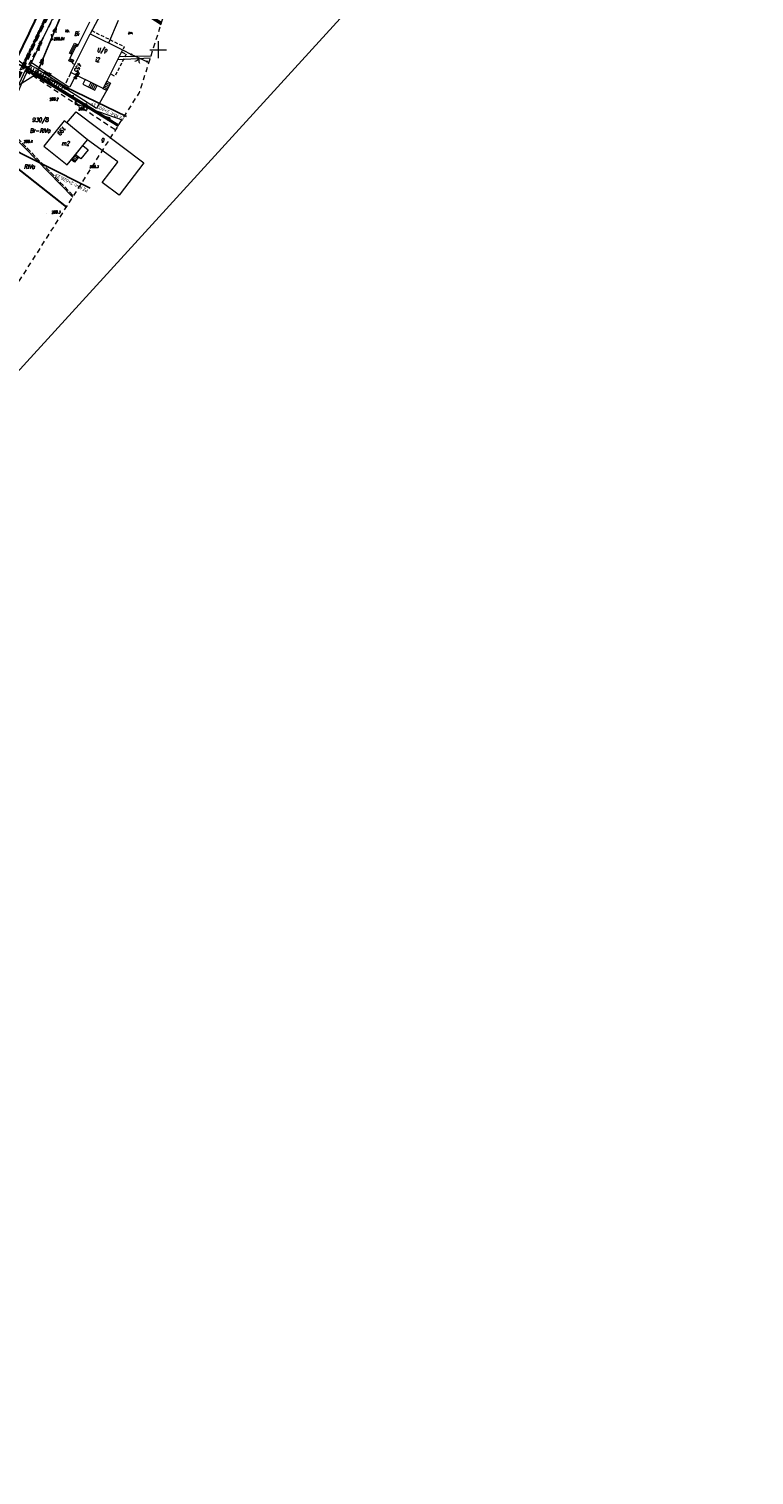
# Model space of a CAD drawing. Header units: metres. Extents: x -1 to 7476305, y 0 to 5497191.
# Tile 77 of 115: x 7475212 to 7475426, y 5496529 to 5496956. Entities that reach past the tile are written whole.
import ezdxf
from ezdxf.enums import TextEntityAlignment as Align

# ---------------------------------------------------------------- set-up
doc = ezdxf.new("R2010")
doc.units = ezdxf.units.M
for name, pattern in [('420-500', [1.5, 1, -0.5]), ('EGBK02-500', [2, 1.5, -0.5]), ('EGBO02-500', [2.5, 1.5, -1]), ('KTCR02-500', [1.5, 1, -0.5]), ('KTJZ01-500', [2, 1.5, -0.5]), ('slup-500', [1.75, -0.25, 0.5, -0.5, 0.5])]:
    doc.linetypes.add(name, pattern=pattern)
for name, color, linetype, lineweight, true_color in [('BUBZ01_1', 7, 'Continuous', 5, 0x0a0909), ('EGBB01', 7, 'Continuous', 5, 0x0a0909), ('EGBD03', 7, 'Continuous', 5, 0x0a0909), ('EGBD03_11', 7, 'Continuous', 5, 0x0a0909), ('EGBK02', 7, 'Continuous', 5, 0x0a0909), ('EGBO02', 7, 'Continuous', 5, 0x0a0909), ('KTCR02', 7, 'Continuous', 5, 0x0a0909), ('KTJZ01', 7, 'Continuous', 5, 0x0a0909), ('KTKR01', 7, 'Continuous', 5, 0x0a0909), ('KTOK01', 7, 'Continuous', 5, 0x0a0909), ('KTOK05_01', 7, 'Continuous', 5, 0x0a0909), ('KTOK05_02', 7, 'Continuous', 5, 0x0a0909), ('KTOK06', 7, 'Continuous', 5, 0x0a0909), ('RAMKA_DRUK', 7, 'Continuous', 5, 0x0a0909), ('RTPW01', 7, 'Continuous', 5, 0x0a0909), ('RTPW02', 7, 'Continuous', 5, 0x0a0909), ('suepnn', 7, 'Continuous', 5, 0x0a0909), ('SUPG_01', 7, 'Continuous', 5, 0x0a0909), ('SUPK_01', 7, 'Continuous', 5, 0x0a0909), ('SUPW_01', 7, 'Continuous', 5, 0x0a0909), ('SUSM01', 7, 'Continuous', 5, 0x0a0909), ('SUSM04_01_E', 7, 'Continuous', 5, 0x0a0909), ('sutp', 7, 'Continuous', 5, 0x0a0909), ('SUUS15_05_K', 7, 'Continuous', 5, 0x0a0909), ('SUXX_01_G', 7, 'Continuous', 5, 0x0a0909), ('SZOPO_905', 7, 'Continuous', 5, 0x0a0909), ('UEEPA_512', 7, 'Continuous', 5, 0x0a0909), ('Warstwa 1', 7, 'Continuous', 5, 0x0a0909)]:
    doc.layers.add(name, color=color, linetype=linetype, lineweight=lineweight, true_color=true_color)
for name, color, linetype in [('C-DROGI-SYTUACJA', 7, 'Continuous'), ('C-DROGI-SYTUACJA-ETYKIETY', 7, 'Continuous'), ('D_Granice pasa drogowego', 30, '420-500')]:
    doc.layers.add(name, color=color, linetype=linetype)
doc.styles.add('! rom po 1.8mm', font='calibri.ttf', dxfattribs={"height": 0.9})
doc.styles.add('KAMIL', font='calibri.ttf', dxfattribs={"height": 0.75})
doc.styles.add('Style-ITALIC_1250', font='ITALIC_1250.shx')
doc.linetypes.add('KTOK01-500', pattern='A,1.75,[13,dgnlstyle-rozp_2015.shx,S=0.002778,R=0,X=0,Y=0],1.75', length=3.5)
doc.linetypes.add('KTOK05_01-500', pattern='A,3.75,[13,dgnlstyle-rozp_2015.shx,S=0.002778,R=0,X=0,Y=0],3.75', length=7.5)
doc.dimstyles.new('! 500', dxfattribs={"dimscale": 5, "dimtxt": 0.9, "dimasz": 0.18, "dimexe": 0.08, "dimexo": 0.04, "dimgap": 0.07, "dimtad": 1, "dimzin": 1, "dimtxsty": '! rom po 1.8mm', "dimcen": 0.09, "dimclrd": 256, "dimclre": 256, "dimclrt": 256, "dimazin": 1, "dimtfac": 1, "dimtix": 1, "dimtmove": 1, "dimatfit": 1, "dimfxl": 0.2, "dimlwd": -1, "dimlwe": -1, "dimarcsym": 0})

# ---------------------------------------------------------------- blocks, each defined once
blk = doc.blocks.new('SUUS15_05_K')
at = {"layer": 'SUUS15_05_K', "linetype": 'Continuous', "lineweight": 13, "true_color": 0x7a7a7a}
h = blk.add_hatch(color=8, dxfattribs=at)
edge = h.paths.add_edge_path()
edge.add_arc((0, 0), 0.25, 0, 360)
at = {"layer": 'SUUS15_05_K', "color": 36, "linetype": 'Continuous', "lineweight": 13, "true_color": 0x803300}
blk.add_circle((0, 0), 0.25, dxfattribs=at)
blk = doc.blocks.new('905')
at = {"layer": 'SZOPO_905', "color": 18, "linetype": 'Continuous', "lineweight": 13, "true_color": 0x0a0909}
for centre, start, end in [((-1.5, 0), 0, 60), ((1.5, 0), 120, 180)]:
    blk.add_arc(centre, 1.5, start, end, dxfattribs=at)
blk = doc.blocks.new('510')
at = {"layer": 'SUSM04_01_E', "linetype": 'Continuous', "lineweight": 13, "true_color": 0x7a7a7a}
h = blk.add_hatch(color=8, dxfattribs=at)
edge = h.paths.add_edge_path()
edge.add_arc((0, 0), 0.25, 0, 360)
at = {"layer": 'SUSM04_01_E', "color": 18, "linetype": 'Continuous', "lineweight": 13, "true_color": 0x0a0909}
blk.add_circle((0, 0), 0.25, dxfattribs=at)
blk = doc.blocks.new('SUSM01')
at = {"layer": 'SUSM01', "color": 18, "linetype": 'Continuous', "lineweight": 13, "true_color": 0x0a0909}
for p, q in [((-0.54, 0.55), (-0.9, 0.9)), ((0.52, 0.55), (0.87, 0.9)), ((-0.9, -0.87), (-0.54, -0.52)), ((0.87, -0.87), (0.52, -0.52))]:
    blk.add_line(p, q, dxfattribs=at)
blk = doc.blocks.new('RTPW01')
at = {"layer": 'RTPW01', "linetype": 'Continuous', "lineweight": 13, "true_color": 0x0a0909}
h = blk.add_hatch(color=18, dxfattribs=at)
edge = h.paths.add_edge_path()
edge.add_arc((0, 0), 0.045, 0, 360)
blk = doc.blocks.new('RTPW02')
at = {"layer": 'RTPW02', "linetype": 'Continuous', "lineweight": 13, "true_color": 0x0a0909}
h = blk.add_hatch(color=18, dxfattribs=at)
edge = h.paths.add_edge_path()
edge.add_arc((0, 0), 0.045, 0, 360)
blk = doc.blocks.new('SUXX_01')
at = {"layer": 'SUXX_01_G', "color": 52, "linetype": 'Continuous', "lineweight": 13, "true_color": 0xbebf00}
blk.add_line((0, -0.25), (0, 0.25), dxfattribs=at)
blk = doc.blocks.new('MDCP_klauzula')
at = {"layer": 'KTOK05_01', "linetype": 'Continuous', "lineweight": 18}
h = blk.add_hatch(color=252, dxfattribs=at)
edge = h.paths.add_edge_path()
edge.add_arc((7475242.09, 5496948.57), 0.175, 0, 360)
h = blk.add_hatch(color=252, dxfattribs=at)
edge = h.paths.add_edge_path()
edge.add_arc((7475246.64, 5496946.5), 0.175, 0, 360)
at = {"layer": 'BUBZ01_1', "color": 252, "linetype": 'Continuous', "lineweight": 18}
for p, q in [((7475211.88, 5496944.51), (7475211.93, 5496944.77)), ((7475212.3, 5496943.24), (7475212.62, 5496944.95)), ((7475212.96, 5496943.8), (7475213.39, 5496944.5)), ((7475213.23, 5496942.67), (7475214.09, 5496944.06)), ((7475214.36, 5496942.93), (7475214.79, 5496943.63)), ((7475214.63, 5496941.8), (7475215.5, 5496943.19)), ((7475215.77, 5496942.06), (7475216.2, 5496942.76)), ((7475216.04, 5496940.94), (7475216.9, 5496942.32)), ((7475217.17, 5496941.19), (7475217.6, 5496941.89)), ((7475217.44, 5496940.07), (7475218.3, 5496941.45)), ((7475218.57, 5496940.33), (7475219, 5496941.02)), ((7475218.84, 5496939.2), (7475219.7, 5496940.58)), ((7475219.95, 5496939.56), (7475220.34, 5496940.19)), ((7475220.34, 5496938.77), (7475220.97, 5496939.79)), ((7475221.25, 5496939.06), (7475221.49, 5496939.49)), ((7475221.55, 5496938.53), (7475221.94, 5496939.23)), ((7475222.1, 5496938.75), (7475222.27, 5496939.05)), ((7475222.17, 5496938.41), (7475222.58, 5496938.75)), ((7475222.59, 5496938.47), (7475222.72, 5496938.58)), ((7475222.63, 5496938.32), (7475222.82, 5496938.47)), ((7475222.79, 5496938.36), (7475222.86, 5496938.41)), ((7475222.82, 5496938.28), (7475222.91, 5496938.36))]:
    blk.add_line(p, q, dxfattribs=at)
at = {"layer": 'EGBB01', "color": 252, "linetype": 'Continuous', "lineweight": 18}
blk.add_line((7475223.02, 5496928.36), (7475225.79, 5496931.68), dxfattribs=at)
at = {"layer": 'EGBB01', "color": 252, "linetype": 'Continuous', "lineweight": 18, "flags": 128}
blk.add_lwpolyline([(7475229.89, 5496954.71), (7475239.45, 5496949.95), (7475233.76, 5496938.51), (7475224.2, 5496943.28), (7475229.89, 5496954.71)], close=True, dxfattribs=at)
for points in [[(7475223.02, 5496928.36), (7475222.24, 5496928.99), (7475216.22, 5496921.54), (7475223.14, 5496915.95), (7475229.16, 5496923.4), (7475223.02, 5496928.36)], [(7475225.79, 5496931.68), (7475245.72, 5496916.59), (7475238.48, 5496907.03), (7475233.49, 5496910.81), (7475237.97, 5496916.73), (7475238.11, 5496916.9), (7475229.16, 5496923.4)]]:
    blk.add_lwpolyline(points, dxfattribs=at)
at = {"layer": 'EGBD03', "color": 96, "linetype": 'Continuous', "lineweight": 30}
blk.add_line((7475211.46, 5496943.74), (7475238.18, 5496927.47), dxfattribs=at)
at = {"layer": 'EGBD03', "color": 96, "linetype": 'Continuous', "lineweight": 30, "flags": 128}
for points in [[(7475209.98, 5496944.68), (7475224.23, 5496974.66), (7475226.2, 5496973.55), (7475250.87, 5496957.58)], [(7475183.51, 5496889.9), (7475193.78, 5496901.57), (7475201.72, 5496920.15), (7475222.89, 5496903.5)]]:
    blk.add_lwpolyline(points, dxfattribs=at)
at = {"layer": 'EGBK02', "color": 252, "linetype": 'EGBK02-500', "lineweight": 18}
blk.add_line((7475202.9, 5496929.59), (7475225, 5496906.8), dxfattribs=at)
at = {"layer": 'EGBO02', "color": 252, "linetype": 'EGBO02-500', "lineweight": 18}
blk.add_line((7475210.85, 5496943.74), (7475237.45, 5496926.33), dxfattribs=at)
at = {"layer": 'EGBO02', "color": 252, "linetype": 'EGBO02-500', "lineweight": 18, "flags": 128}
blk.add_lwpolyline([(7474841.22, 5496643), (7474887.13, 5496580.23), (7474952.72, 5496636.53), (7475011.49, 5496696.7), (7475042.45, 5496728.27), (7475075.82, 5496754.64), (7475151.98, 5496814.31), (7475207.79, 5496879.8), (7475244.47, 5496937.34), (7475261.93, 5496992.56), (7475290.27, 5497036.6), (7475361.87, 5497109.05), (7475312.93, 5497156.38), (7475281.54, 5497123.71), (7475238.61, 5497076.13), (7475203.1, 5497029.31), (7475176.13, 5496968.87), (7475152.28, 5496929.36), (7475127.02, 5496890.88), (7475061.02, 5496837.94), (7474956.29, 5496739.91), (7474841.22, 5496643)], close=True, dxfattribs=at)
blk.add_lwpolyline([(7475310.72, 5497088.79), (7475293.37, 5497073.57), (7475280.89, 5497061.64), (7475269.09, 5497050.15), (7475260.66, 5497040.74), (7475252.67, 5497026.7), (7475247.49, 5497016.34), (7475242.53, 5497005.7), (7475231.8, 5496984.16), (7475223.06, 5496966.84), (7475208.82, 5496940.06), (7475188.31, 5496901.26), (7475181.32, 5496888.39), (7475171.58, 5496875.58), (7475162.42, 5496863.4)], dxfattribs=at)
at = {"layer": 'KTCR02', "color": 252, "linetype": 'KTCR02-500', "lineweight": 18}
blk.add_line((7475223.88, 5496974.65), (7475209.14, 5496943.97), dxfattribs=at)
at = {"layer": 'KTCR02', "color": 252, "linetype": 'KTCR02-500', "lineweight": 18, "flags": 128}
for points in [[(7475230.38, 5496955.65), (7475239.97, 5496950.88), (7475239.49, 5496949.92)], [(7475239.21, 5496949.37), (7475240.53, 5496948.71), (7475237.22, 5496942.12), (7475235.9, 5496942.78)]]:
    blk.add_lwpolyline(points, dxfattribs=at)
at = {"layer": 'KTJZ01', "color": 252, "linetype": 'KTJZ01-500', "lineweight": 18}
blk.add_line((7475224.2, 5496943.28), (7475222.31, 5496939.23), dxfattribs=at)
at = {"layer": 'KTKR01', "color": 252, "linetype": 'Continuous', "lineweight": 18, "flags": 128}
for points in [[(7475208.4, 5496947.52), (7475211.88, 5496954.75), (7475212.28, 5496955.66), (7475218.78, 5496969.22)], [(7475222.21, 5496939.27), (7475213.89, 5496944.57), (7475212.47, 5496945.36), (7475209.14, 5496943.97)], [(7475234.8, 5496938.07), (7475231.81, 5496932.66), (7475223, 5496938.29), (7475222.21, 5496939.27)]]:
    blk.add_lwpolyline(points, dxfattribs=at)
at = {"layer": 'KTOK01', "color": 252, "linetype": 'KTOK01-500', "lineweight": 18}
blk.add_line((7475213.94, 5496953.7), (7475220.8, 5496968.11), dxfattribs=at)
at = {"layer": 'KTOK05_01', "color": 252, "linetype": 'Continuous', "lineweight": 18}
blk.add_line((7475242.09, 5496948.57), (7475246.64, 5496946.5), dxfattribs=at)
at = {"layer": 'KTOK05_01', "color": 252, "linetype": 'KTOK05_01-500', "lineweight": 18}
for p, q in [((7475246.64, 5496946.5), (7475247.27, 5496946.21)), ((7475203.5, 5496928.28), (7475224.79, 5496906.48))]:
    blk.add_line(p, q, dxfattribs=at)
at = {"layer": 'KTOK05_01', "color": 252, "linetype": 'KTOK05_01-500', "lineweight": 18, "flags": 128}
for points in [[(7475251, 5496958), (7475236.49, 5496967.05), (7475229.89, 5496954.71)], [(7475205.72, 5496932.91), (7475210.89, 5496944.11), (7475221.33, 5496937.78), (7475238.2, 5496927.5)]]:
    blk.add_lwpolyline(points, dxfattribs=at)
at = {"layer": 'KTOK05_01', "color": 252, "linetype": 'Continuous', "lineweight": 18}
for centre in [(7475242.09, 5496948.57), (7475246.64, 5496946.5)]:
    blk.add_circle(centre, 0.175, dxfattribs=at)
at = {"layer": 'KTOK05_02', "color": 252, "linetype": 'Continuous', "lineweight": 18}
blk.add_line((7475239.45, 5496949.95), (7475242.09, 5496948.57), dxfattribs=at)
at = {"layer": 'KTOK06', "color": 252, "linetype": 'Continuous', "lineweight": 18}
for p, q in [((7475229.74, 5496958.17), (7475226.12, 5496950.85)), ((7475225.71, 5496951.06), (7475223.92, 5496947.44)), ((7475226.12, 5496950.85), (7475225.71, 5496951.06)), ((7475224.84, 5496946.54), (7475223.74, 5496947.08)), ((7475230.1, 5496940.32), (7475229.41, 5496938.95)), ((7475230.57, 5496940.09), (7475229.88, 5496938.71)), ((7475231.03, 5496939.85), (7475230.34, 5496938.48)), ((7475231.5, 5496939.62), (7475230.81, 5496938.25)), ((7475233.97, 5496938.93), (7475235.04, 5496938.39)), ((7475234.19, 5496939.37), (7475235.26, 5496938.83)), ((7475234.41, 5496939.81), (7475235.48, 5496939.27)), ((7475234.63, 5496940.25), (7475235.7, 5496939.71)), ((7475224.69, 5496917.88), (7475225.62, 5496917.13)), ((7475224.99, 5496918.24), (7475225.91, 5496917.49)), ((7475225.28, 5496918.61), (7475226.21, 5496917.86))]:
    blk.add_line(p, q, dxfattribs=at)
at = {"layer": 'KTOK06', "color": 252, "linetype": 'Continuous', "lineweight": 18, "flags": 128}
for points in [[(7475225.71, 5496951.06), (7475224.49, 5496948.59), (7475223.79, 5496948.94), (7475225.29, 5496951.98), (7475226.41, 5496951.43)], [(7475224.66, 5496948.93), (7475224.29, 5496949.11), (7475225.46, 5496951.48), (7475226.24, 5496951.1)], [(7475224.67, 5496946.18), (7475224.6, 5496946.05), (7475225.41, 5496945.65)]]:
    blk.add_lwpolyline(points, dxfattribs=at)
for points in [[(7475224.67, 5496946.18), (7475223.57, 5496946.72), (7475223.92, 5496947.44), (7475225.02, 5496946.89), (7475224.67, 5496946.18)], [(7475228.39, 5496941.17), (7475227.7, 5496939.8), (7475231.28, 5496938.01), (7475231.96, 5496939.38), (7475228.39, 5496941.17)], [(7475234.85, 5496940.68), (7475235.92, 5496940.15), (7475234.82, 5496937.95), (7475233.75, 5496938.49), (7475234.85, 5496940.68)], [(7475225.58, 5496918.97), (7475226.51, 5496918.22), (7475225.32, 5496916.76), (7475224.39, 5496917.51), (7475225.58, 5496918.97)], [(7475227.79, 5496921.71), (7475229.34, 5496920.45), (7475227.13, 5496917.72), (7475225.58, 5496918.98), (7475227.79, 5496921.71)]]:
    blk.add_lwpolyline(points, close=True, dxfattribs=at)
at = {"layer": 'RAMKA_DRUK', "color": 252, "linetype": 'Continuous', "lineweight": 18, "flags": 128}
blk.add_lwpolyline([(7475318.82, 5497191.06), (7474803.96, 5496626.71), (7474911.08, 5496528.99), (7475425.94, 5497093.33)], dxfattribs=at)
at = {"layer": 'suepnn', "color": 1, "linetype": 'Continuous', "lineweight": 13, "true_color": 0xfa0000}
for q in [(7475186.33, 5496963.5), (7475175.26, 5496918.64), (7475238.35, 5496927.75)]:
    blk.add_line((7475214.09, 5496942.73), q, dxfattribs=at)
at = {"layer": 'suepnn', "color": 1, "linetype": 'Continuous', "lineweight": 13, "true_color": 0xfa0000, "flags": 128}
for points in [[(7475243.96, 5497013.85), (7475226.68, 5496972.76), (7475214.09, 5496942.73)], [(7475218.85, 5496955.37), (7475219.89, 5496956.56), (7475219.77, 5496954.99)], [(7475214.98, 5496946.15), (7475216.02, 5496947.34), (7475215.91, 5496945.77)], [(7475217.37, 5496941.29), (7475218.39, 5496940.08), (7475216.85, 5496940.44)], [(7475235.11, 5496929.16), (7475234.1, 5496930.38), (7475235.64, 5496930.01)]]:
    blk.add_lwpolyline(points, dxfattribs=at)
at = {"layer": 'SUPG_01', "color": 52, "linetype": 'Continuous', "lineweight": 13, "true_color": 0xbebf00, "flags": 128}
for points in [[(7475219.99, 5496961.64), (7475214.72, 5496950.86), (7475209.61, 5496940.02), (7475205.06, 5496928.91), (7475199.54, 5496918.26), (7475199.04, 5496917.21), (7475193.42, 5496906.61), (7475187.57, 5496896.13), (7475187.32, 5496895.83), (7475187.01, 5496895.53), (7475180.2, 5496889.69), (7475179.89, 5496889.45), (7475179.67, 5496889.14), (7475177.1, 5496885.74), (7475170.43, 5496876.96), (7475169.85, 5496876.17), (7475164.13, 5496868.44), (7475162.71, 5496866.53), (7475155.21, 5496857.16), (7475147.48, 5496847.99), (7475139.24, 5496839.26), (7475130.46, 5496831.08), (7475122.42, 5496824.12)], [(7475225.9, 5496942.45), (7475225.31, 5496941.72), (7475223.95, 5496939.06), (7475223.63, 5496938.95), (7475212.57, 5496946.1)]]:
    blk.add_lwpolyline(points, dxfattribs=at)
at = {"layer": 'SUPK_01', "color": 36, "linetype": 'Continuous', "lineweight": 13, "true_color": 0x803300}
for p, q in [((7475247.69, 5496947.53), (7475238.04, 5496947.04)), ((7475225.79, 5496933.99), (7475239.34, 5496929.29))]:
    blk.add_line(p, q, dxfattribs=at)
at = {"layer": 'SUPK_01', "color": 36, "linetype": 'Continuous', "lineweight": 13, "true_color": 0x803300, "flags": 128}
blk.add_lwpolyline([(7475238.52, 5496947.96), (7475247.91, 5496948.21)], dxfattribs=at)
at = {"layer": 'SUPW_01', "color": 252, "linetype": 'Continuous', "lineweight": 18}
blk.add_line((7475235.4, 5496952.02), (7475238.26, 5496958.74), dxfattribs=at)
at = {"layer": 'sutp', "color": 30, "linetype": 'Continuous', "lineweight": 13, "true_color": 0xff9100}
for p, q in [((7475218.2, 5496952.66), (7475218.96, 5496953.32)), ((7475218.58, 5496953.59), (7475218.51, 5496954.59)), ((7475216.02, 5496947.4), (7475215.27, 5496946.74)), ((7475215.64, 5496946.47), (7475215.71, 5496945.48)), ((7475217.5, 5496940.63), (7475216.5, 5496940.72)), ((7475218.35, 5496940.1), (7475217.82, 5496940.95)), ((7475223.24, 5496937.08), (7475223.76, 5496936.23)), ((7475224.09, 5496936.56), (7475225.09, 5496936.47)), ((7475228.36, 5496933.92), (7475227.36, 5496934.01)), ((7475229.21, 5496933.4), (7475228.68, 5496934.25)), ((7475234.06, 5496930.4), (7475234.58, 5496929.55)), ((7475234.91, 5496929.88), (7475235.9, 5496929.79))]:
    blk.add_line(p, q, dxfattribs=at)
at = {"layer": 'sutp', "color": 30, "linetype": 'Continuous', "lineweight": 13, "true_color": 0xff9100, "flags": 128}
blk.add_lwpolyline([(7475238.35, 5496927.75), (7475214.09, 5496942.73), (7475226.53, 5496972.8)], dxfattribs=at)
at = {"layer": 'UEEPA_512', "color": 252, "linetype": 'slup-500', "lineweight": 18}
blk.add_line((7475215.32, 5496941.95), (7475212.83, 5496943.58), dxfattribs=at)
at = {"layer": 'Warstwa 1', "color": 252, "linetype": 'Continuous', "lineweight": 18}
for p, q in [((7475247.5, 5496950), (7475252.5, 5496950)), ((7475250, 5496952.5), (7475250, 5496947.5))]:
    blk.add_line(p, q, dxfattribs=at)
at = {"layer": 'RTPW01', "color": 252, "linetype": 'Continuous', "lineweight": 18}
for p in [(7475217.33, 5496935.29), (7475225.79, 5496932.44), (7475229.75, 5496915.04), (7475217.11, 5496901.74)]:
    blk.add_blockref('RTPW01', p, dxfattribs=at)
at = {"layer": 'RTPW02', "color": 252, "linetype": 'Continuous', "lineweight": 18}
blk.add_blockref('RTPW02', (7475218.08, 5496952.97), dxfattribs=at)
at = {"layer": 'SUSM01', "color": 252, "linetype": 'Continuous', "lineweight": 18, "rotation": 47.08571522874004}
blk.add_blockref('SUSM01', (7475214.08, 5496942.76), dxfattribs=at)
at = {"layer": 'SUSM04_01_E', "color": 252, "linetype": 'Continuous', "lineweight": 18}
for p in [(7475212.83, 5496943.58), (7475215.32, 5496941.95)]:
    blk.add_blockref('510', p, dxfattribs=at)
at = {"layer": 'SUUS15_05_K', "color": 252, "linetype": 'Continuous', "lineweight": 18}
blk.add_blockref('SUUS15_05_K', (7475225.79, 5496933.99), dxfattribs=at)
at = {"layer": 'SUXX_01_G', "color": 252, "linetype": 'Continuous', "lineweight": 18, "rotation": 61.15177557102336}
blk.add_blockref('SUXX_01', (7475225.31, 5496941.72), dxfattribs=at)
at = {"layer": 'SZOPO_905', "color": 252, "linetype": 'Continuous', "lineweight": 18, "rotation": 155.6032800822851}
blk.add_blockref('905', (7475244.36, 5496947.53), dxfattribs=at)
at = {"layer": 'EGBB01', "color": 252, "linetype": 'Continuous', "lineweight": 18, "style": 'Style-ITALIC_1250', "width": 0.8}
for s, rotation, p in [('455', 243.5291, (7475225.8, 5496945.08)), ('199', 231.0488, (7475221.07, 5496926.55))]:
    blk.add_text(s, height=1.25, rotation=rotation, dxfattribs=at).set_placement(p, align=Align.CENTER)
for s, p in [('i2', (7475232.02, 5496947.07)), ('g', (7475233.59, 5496923.59)), ('m2', (7475222.6, 5496922.34))]:
    blk.add_text(s, height=1.25, dxfattribs=at).set_placement(p, align=Align.MIDDLE_CENTER)
at = {"layer": 'EGBD03', "color": 96, "linetype": 'Continuous', "lineweight": 30, "style": 'Style-ITALIC_1250', "width": 0.8}
blk.add_text('930/8', height=1.25, dxfattribs=at).set_placement((7475212.73, 5496928.66))
at = {"layer": 'EGBD03_11', "color": 252, "linetype": 'Continuous', "lineweight": 18, "style": 'Style-ITALIC_1250', "width": 0.8}
blk.add_text('U/p', height=1.25, dxfattribs=at).set_placement((7475231.91, 5496949.32))
at = {"layer": 'EGBK02', "color": 252, "linetype": 'Continuous', "lineweight": 18, "style": 'Style-ITALIC_1250', "width": 0.8}
for s, p in [('Bi', (7475225.18, 5496954.09)), ('Br-RIVa', (7475212.08, 5496925.46)), ('RIVa', (7475210.38, 5496914.84))]:
    blk.add_text(s, height=1.25, dxfattribs=at).set_placement(p)
at = {"layer": 'KTCR02', "color": 252, "linetype": 'Continuous', "lineweight": 18, "style": 'Style-ITALIC_1250', "width": 0.8}
blk.add_text('kb.', height=0.75, dxfattribs=at).set_placement((7475222.49, 5496955.21))
at = {"layer": 'KTJZ01', "color": 252, "linetype": 'Continuous', "lineweight": 18, "style": 'Style-ITALIC_1250', "width": 0.8}
blk.add_text('zw.', height=0.75, dxfattribs=at).set_placement((7475241.08, 5496954.67))
at = {"layer": 'RTPW01', "color": 252, "linetype": 'Continuous', "lineweight": 18, "style": 'Style-ITALIC_1250', "width": 0.8}
for s, p in [('288.2', (7475217.9, 5496935.04)), ('288.3', (7475226.4, 5496932.15)), ('288.4', (7475210.28, 5496922.51)), ('288.3', (7475229.77, 5496915.07)), ('288.3', (7475218.51, 5496901.66))]:
    blk.add_text(s, height=0.75, dxfattribs=at).set_placement(p)
at = {"layer": 'RTPW02', "color": 252, "linetype": 'Continuous', "lineweight": 18, "style": 'Style-ITALIC_1250', "width": 0.8}
blk.add_text('288.84', height=0.75, dxfattribs=at).set_placement((7475219.12, 5496952.81))
at = {"layer": 'SUPG_01', "color": 52, "linetype": 'Continuous', "lineweight": 13, "true_color": 0xbebf00, "style": 'Style-ITALIC_1250', "width": 0.8}
for s, rotation, p in [('gs160', 63.9924, (7475214.84, 5496951.1)), ('gs25', 327.1026, (7475217.32, 5496943.03)), ('gs20', 51.0725, (7475225.9, 5496942.45))]:
    blk.add_text(s, height=0.75, rotation=rotation, dxfattribs=at).set_placement(p, align=Align.MIDDLE_CENTER)
at = {"layer": 'SUUS15_05_K', "color": 36, "linetype": 'Continuous', "lineweight": 13, "true_color": 0x803300, "style": 'Style-ITALIC_1250', "width": 0.8}
blk.add_text('k', height=0.75, dxfattribs=at).set_placement((7475225.31, 5496934.21))
blk = doc.blocks.new('*D181')
at = {"layer": 'Defpoints', "color": 0, "lineweight": 30, "transparency": 16777216}
for p in [(7475220.3, 5496993.26, 288.17), (7475178.57, 5496950.36), (7475195.58, 5496942.14, 288.83)]:
    blk.add_point(p, dxfattribs=at)
at = {"layer": 'RTPW01', "transparency": 16777216}
for p, q in [((7475203.28, 5497001.46), (7475178.58, 5496950.38)), ((7475220.29, 5496993.26), (7475203.28, 5497001.48)), ((7475195.58, 5496942.14), (7475178.56, 5496950.37))]:
    blk.add_line(p, q, dxfattribs=at)
at = {"layer": 'RTPW01', "lineweight": 30, "transparency": 16777216}
for points in [[(7475203.28, 5497001.46), (7475203.28, 5497001.46), (7475203.29, 5497001.48)], [(7475178.58, 5496950.38), (7475178.58, 5496950.38), (7475178.57, 5496950.36)]]:
    blk.add_solid(points, dxfattribs=at)
at = {"layer": 'RTPW01', "lineweight": 30, "transparency": 16777216, "insert": (7475189.72, 5496976.51), "char_height": 0.9, "attachment_point": 5, "rotation": 64.1943, "style": '! rom po 1.8mm'}
blk.add_mtext('proj. umocnienie palisadami betonowymi 14x28x120\\P57,0 m', dxfattribs=at)

msp = doc.modelspace()

# ---------------------------------------------------------------- linework, layer by layer
at = {"layer": 'D_Granice pasa drogowego', "lineweight": 50, "ltscale": 2, "flags": 128}
msp.add_lwpolyline([(7474871.194, 5496602.021), (7474875.844, 5496605.985), (7474886.51, 5496614.328), (7474893.187, 5496619.551), (7474906.364, 5496629.859), (7474908.002, 5496630.38), (7474914.804, 5496638.74), (7474928.905, 5496651.777), (7474946.406, 5496669.552), (7474957.321, 5496680.639), (7474994.148, 5496718.045), (7475014.642, 5496738.841), (7475028.014, 5496750.844), (7475033.755, 5496755.998), (7475037.841, 5496759.479), (7475046.672, 5496767.002), (7475050.423, 5496770.198), (7475056.626, 5496775.2), (7475065.197, 5496781.478), (7475069.506, 5496784.668), (7475083.953, 5496795.64), (7475091.313, 5496801.229), (7475097.69, 5496806.073), (7475103.398, 5496810.407), (7475110.576, 5496816.081), (7475114.68, 5496819.326), (7475120.064, 5496824.042), (7475130.991, 5496833.37), (7475144.36, 5496846.35), (7475159.914, 5496864.742), (7475165.321, 5496871.433), (7475168.549, 5496875.377), (7475175.09, 5496884.328), (7475189.457, 5496903.989), (7475193.179, 5496911.075), (7475198.108, 5496920.456), (7475202.904, 5496929.586), (7475209.984, 5496944.676), (7475224.229, 5496974.661), (7475228.871, 5496985.456), (7475234.774, 5496999.181), (7475235.211, 5497000), (7475244.883, 5497018.143), (7475247.158, 5497021.622), (7475253.509, 5497032.362), (7475263.655, 5497046.357), (7475275.03, 5497059.7), (7475278.404, 5497063.267), (7475280.249, 5497065.127), (7475283.737, 5497068.192), (7475289.77, 5497074.68), (7475292.049, 5497076.649), (7475298.288, 5497082.039), (7475318.081, 5497097.784), (7475318.6, 5497101.12), (7475308.342, 5497109.277), (7475299.764, 5497105.915), (7475300.031, 5497102.685), (7475290.434, 5497094.878), (7475285.765, 5497091.08), (7475277.631, 5497083.259), (7475263.588, 5497069.572), (7475259.571, 5497065.54), (7475255.16, 5497060.7), (7475248.447, 5497051.193), (7475241.071, 5497040.575), (7475236.851, 5497034.5), (7475232.87, 5497026.192), (7475228.603, 5497017.286), (7475222.129, 5497003.773), (7475221.6, 5497002.67), (7475223.058, 5497002.07), (7475222.491, 5496999.056), (7475222.104, 5496998.239), (7475217.488, 5496988.479), (7475214.662, 5496982.503), (7475211.997, 5496976.871), (7475210.402, 5496973.497), (7475207.108, 5496966.534), (7475200.594, 5496952.761), (7475195.041, 5496942.357), (7475186.706, 5496926.741), (7475181.863, 5496917.665), (7475180.812, 5496915.697), (7475174.258, 5496906.159), (7475161.354, 5496887.311), (7475156.287, 5496881.059), (7475137.148, 5496857.357), (7475129.378, 5496848.794), (7475126.377, 5496845.473), (7475122.357, 5496841.906), (7475113.346, 5496833.897), (7475108.201, 5496829.327), (7475103.572, 5496825.562), (7475101.251, 5496823.675), (7475097.151, 5496820.343), (7475092.412, 5496817.061), (7475083.189, 5496810.712), (7475063.35, 5496796.429), (7475055.25, 5496790.597), (7475035.25, 5496773.04), (7475032.26, 5496770.67), (7475010.572, 5496750.962), (7475002.025, 5496743.149), (7474993.311, 5496735.182), (7474991.33, 5496733.29), (7474987.11, 5496729.262), (7474981.728, 5496724.125), (7474978.688, 5496721.224), (7474975.041, 5496717.744), (7474967.615, 5496710.352), (7474955.357, 5496698.026), (7474948.808, 5496691.442), (7474943.173, 5496685.776), (7474941.426, 5496684.019), (7474940.056, 5496682.642), (7474939.655, 5496682.287), (7474931.483, 5496675.053), (7474923.147, 5496667.674), (7474919.881, 5496664.783), (7474908.976, 5496655.13), (7474905.9, 5496652.407), (7474901.86, 5496653.48)], dxfattribs=at)

# ---------------------------------------------------------------- dimensions: what is measured, and where the dimension line sits
at = {"layer": 'RTPW01', "color": 18, "lineweight": 30, "true_color": 0x000000}
dim = msp.add_aligned_dim(p1=(7475220.296, 5496993.255, 288.171), p2=(7475195.579, 5496942.14, 288.826), distance=-18.893, text='proj. umocnienie palisadami betonowymi 14x28x120\\P57,0 m', dimstyle='! 500', override={"dimscale": 0.1}, dxfattribs=at)
dim.commit()
dim.dimension.update_dxf_attribs({"geometry": '*D181', "text_midpoint": (7475189.718, 5496976.507)})

# ---------------------------------------------------------------- next in the draw order: block references
msp.add_blockref('MDCP_klauzula', (0, 0), dxfattribs=at)

# ---------------------------------------------------------------- next in the draw order: linework, layer by layer
at = {"layer": 'C-DROGI-SYTUACJA', "color": 7, "linetype": 'Continuous', "lineweight": 30}
msp.add_polyline3d([(7475208.4, 5496947.52, 288.828), (7475211.88, 5496954.75, 288.758), (7475212.28, 5496955.66, 288.755), (7475218.78, 5496969.22, 288.714)], dxfattribs=at)
at = {"layer": 'C-DROGI-SYTUACJA-ETYKIETY', "color": 1, "linetype": 'Continuous', "lineweight": -3}
for p, q in [((7475204.581, 5496947.694), (7475240.609, 5496930.316)), ((7475194.212, 5496927.054), (7475229.956, 5496909.099))]:
    msp.add_line(p, q, dxfattribs=at)

# ---------------------------------------------------------------- next in the draw order: texts
at = {"layer": 'C-DROGI-SYTUACJA-ETYKIETY', "color": 1, "linetype": 'Continuous', "lineweight": -3, "char_height": 1, "attachment_point": 7, "style": 'KAMIL'}
for s, insert, rotation in [('PZ{\\fCalibri|b0|i0|c238|p34; KM: }2+603.19', (7475240.061, 5496929.9), 154.25114), ('PZ{\\fCalibri|b0|i0|c238|p34; KM: }2+626.29', (7475229.402, 5496908.692), 153.32712)]:
    msp.add_mtext(s, dxfattribs=dict(at, insert=insert, rotation=rotation))

doc.saveas('drawing.dxf')
